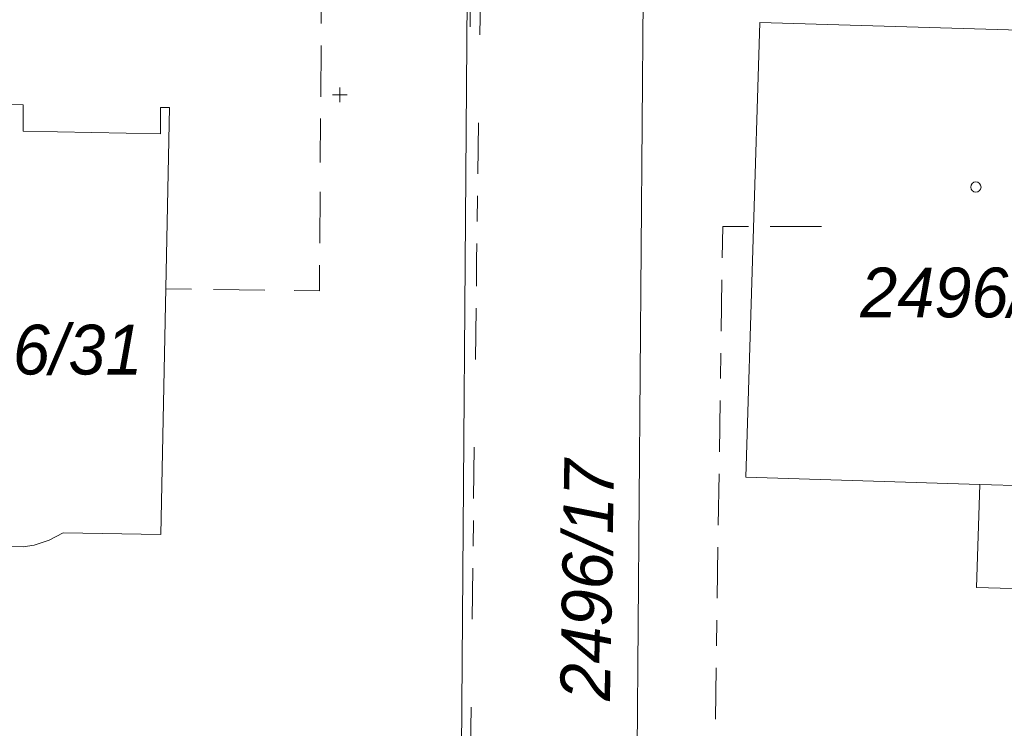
# Model space of a CAD drawing. Header units: metres. Extents: x -457078 to -456448, y -1111280 to -1111132.
# Tile 6 of 35: x -456986 to -456952, y -1111247 to -1111222. Entities that reach past the tile are written whole.
import ezdxf
from ezdxf.enums import TextEntityAlignment as Align

# ---------------------------------------------------------------- set-up
doc = ezdxf.new("R2010")
doc.units = ezdxf.units.M
doc.header["$MEASUREMENT"] = 0
for name, pattern in [('6.1622', [40, 3.5, -3, 7, -3, 3.5, 3.5, -3, 7, -3, 3.5]), ('6.2322', [40, 3.5, -3, 7, -4, 6, -3, 7, -3, 3.5]), ('6.6022', [39, 3.5, -3, 7, -6, -6, 7, -3, 3.5])]:
    doc.linetypes.add(name, pattern=pattern)
doc.layers.get('0').update_dxf_attribs({"lineweight": 13})
for name, color, linetype, lineweight in [('HRANICE', 7, 'Continuous', 13), ('Hranice parcel', 9, 'Continuous', 13), ('IS_CEZ_NN_PODZ', 1, '6.6022', 0), ('IS_SMVAK_KANAL_SPL_TRASA', 32, '6.2322', 0), ('IS_SMVAK_VODA_TRASA', 5, '6.1622', 0), ('Parcelní čísla', 9, 'Continuous', 13), ('SIT', 5, 'Continuous', 13), ('Vnitřní kresba', 9, 'Continuous', 0), ('Značky budov', 9, 'Continuous', 13)]:
    doc.layers.add(name, color=color, linetype=linetype, lineweight=lineweight)
doc.styles.add('Style-cs_Italics', font='cs_Italics.shx')

# ---------------------------------------------------------------- blocks, each defined once
blk = doc.blocks.new('4.02')
at = {"layer": 'Značky budov', "ltscale": 0.25}
blk.add_circle((-0.0007, 0.0001), 0.0175, dxfattribs=at)
blk = doc.blocks.new('SIT')
at = {"color": 0, "linetype": 'ByBlock', "lineweight": -2}
for p, q in [((-1, 0), (1, 0)), ((0, 1), (0, -1))]:
    blk.add_line(p, q, dxfattribs=at)

msp = doc.modelspace()

# ---------------------------------------------------------------- linework, layer by layer
at = {"layer": 'HRANICE', "ltscale": 0.25}
msp.add_line((-456970.56, -1111220.879), (-456970.552, -1111222.683), dxfattribs=at)
at = {"layer": 'Hranice parcel', "ltscale": 0.25}
for p, q in [((-456970.99, -1111266.38), (-456970.6, -1111214.49)), ((-456964.6, -1111214.62), (-456965, -1111266.52))]:
    msp.add_line(p, q, dxfattribs=at)
at = {"layer": 'Hranice parcel', "ltscale": 0.25, "flags": 128}
for points in [[(-456960.67, -1111222.53), (-456945.63, -1111222.98), (-456946.11, -1111238.51), (-456946.28, -1111238.51), (-456946.39, -1111242.02), (-456953.28, -1111241.82), (-456953.16, -1111238.3), (-456961.15, -1111238.05), (-456960.67, -1111222.53)], [(-456987.85, -1111239.84), (-456991.15, -1111239.78), (-456990.97, -1111232.39), (-456994.23, -1111232.34), (-456994.1, -1111225.52), (-456990.83, -1111225.6), (-456990.84, -1111225.21), (-456985.81, -1111225.34), (-456985.81, -1111226.24), (-456981.12, -1111226.33), (-456981.12, -1111225.43), (-456980.81, -1111225.44), (-456981.11, -1111240.01), (-456984.44, -1111239.95)], [(-456984.44, -1111239.95), (-456984.918, -1111240.207), (-456985.435, -1111240.372), (-456985.808, -1111240.429), (-456986.351, -1111240.427), (-456986.884, -1111240.325), (-456987.39, -1111240.128), (-456987.85, -1111239.84)]]:
    msp.add_lwpolyline(points, dxfattribs=at)
at = {"layer": 'IS_CEZ_NN_PODZ', "ltscale": 0.25}
msp.add_lwpolyline([(-456970.173, -1111219.58), (-456970.331, -1111230.658), (-456970.552, -1111248.191), (-456970.698, -1111260.65), (-456970.593, -1111261.382)], dxfattribs=at)
at = {"layer": 'IS_SMVAK_KANAL_SPL_TRASA', "ltscale": 0.25}
msp.add_lwpolyline([(-456980.937, -1111231.629), (-456975.697, -1111231.69), (-456975.57, -1111213.32)], dxfattribs=at)
at = {"layer": 'IS_SMVAK_VODA_TRASA', "ltscale": 0.25}
msp.add_lwpolyline([(-456966.787, -1111254.476), (-456962.282, -1111252.939), (-456961.936, -1111229.496), (-456958.329, -1111229.496)], dxfattribs=at)
at = {"layer": 'Vnitřní kresba', "ltscale": 0.25}
msp.add_line((-456953.16, -1111238.3), (-456946.28, -1111238.51), dxfattribs=at)

# ---------------------------------------------------------------- block references
at = {"layer": 'SIT', "ltscale": 0.25, "xscale": 0.25, "yscale": 0.25, "zscale": 0.25}
msp.add_blockref('SIT', (-456975, -1111225), dxfattribs=at)
at = {"layer": 'Značky budov', "ltscale": 0.25, "xscale": 10, "yscale": 10, "zscale": 10}
msp.add_blockref('4.02', (-456953.29, -1111228.15), dxfattribs=at)

# ---------------------------------------------------------------- texts
at = {"layer": 'Parcelní čísla', "style": 'Style-cs_Italics'}
for s, p in [('2496/45', (-456953.134, -1111232.6)), ('2496/31', (-456985.842, -1111234.55))]:
    msp.add_text(s, height=1.7, dxfattribs=at).set_placement(p, align=Align.CENTER)
msp.add_text('2496/17', height=1.7, rotation=89, dxfattribs=at).set_placement((-456965.712, -1111241.584), align=Align.CENTER)

doc.saveas('drawing.dxf')
